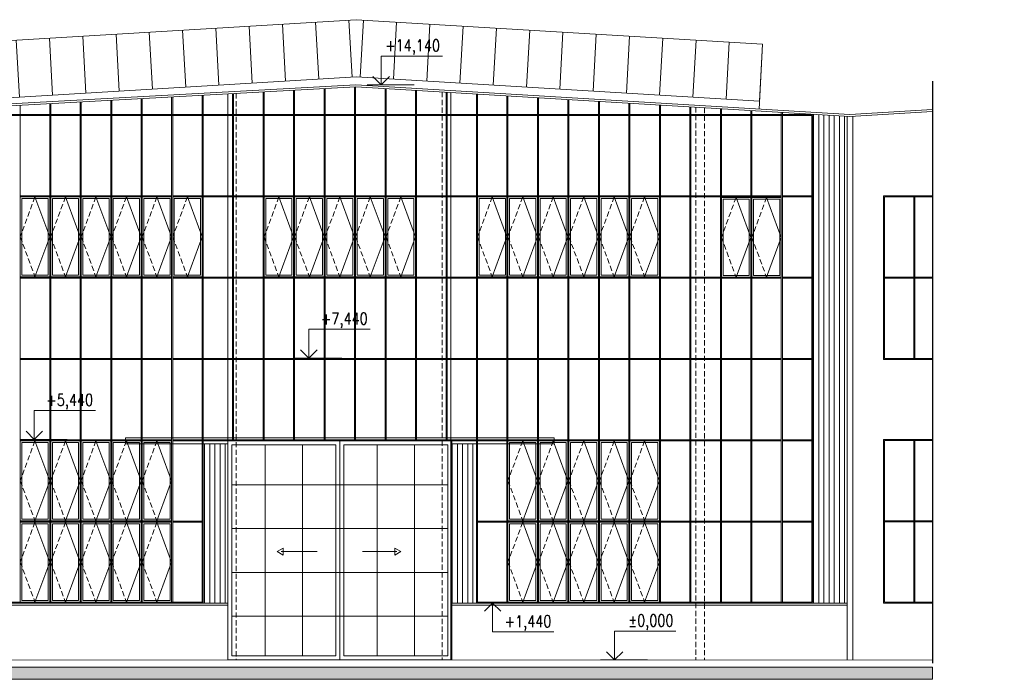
# Model space of a CAD drawing. Header units: millimetres. Extents: x -485339 to 350584, y -1189934 to 0.
# Tile 39 of 178: x -176887 to -152662, y -973114 to -956891. Entities that reach past the tile are written whole.
import ezdxf
from ezdxf.enums import TextEntityAlignment as Align

# ---------------------------------------------------------------- set-up
doc = ezdxf.new("R2010")
doc.units = ezdxf.units.MM
doc.header["$LTSCALE"] = 10
doc.linetypes.add('ČÁRKOVANÁ', pattern=[19.05, 12.7, -6.35])
doc.layers.get('Defpoints').update_dxf_attribs({"color": 201})
for name, color, linetype, lineweight in [('N_popis_fasáda', 212, 'Continuous', 18), ('St__otvory_dveře', 40, 'Continuous', 18), ('St_kóty_výškové', 132, 'Continuous', 18), ('St_otvory_okna', 40, 'Continuous', 18), ('St_sloupy_opláštění_pohled', 25, 'ČÁRKOVANÁ', 18), ('St_čáry_obrys', 5, 'Continuous', 35), ('St_čáry_plné', 250, 'Continuous', 18), ('St_šrafy', 250, 'Continuous', 18)]:
    doc.layers.add(name, color=color, linetype=linetype, lineweight=lineweight)
doc.styles.add('ROMANS', font='romans.shx', dxfattribs={"width": 0.8})
doc.styles.get("Standard").update_dxf_attribs({"font": 'simplex.shx', "width": 0.8})
doc.dimstyles.new('stavebníM100', dxfattribs={"dimtxt": 165, "dimasz": 170, "dimexe": 150, "dimexo": 100, "dimgap": 30, "dimtad": 1, "dimdec": 0, "dimtxsty": 'Standard', "dimblk": 'OBLIQUE', "dimcen": -2.5, "dimdle": 150, "dimclrd": 256, "dimclre": 256, "dimclrt": 256, "dimadec": 4, "dimazin": 0, "dimtfac": 1, "dimtdec": 0, "dimtmove": 2, "dimatfit": 3, "dimldrblk": 'OBLIQUE', "dimfxl": 400, "dimfxlon": 1, "dimlwd": -1, "dimlwe": -1, "dimarcsym": 0})
pattern_1 = [(90, (0, -264741.41), (-127, 8e-15), [])]

# ---------------------------------------------------------------- blocks, each defined once
blk = doc.blocks.new('*U5559')
at = {"layer": 'St_otvory_okna'}
for points in [[(-12.5, -5875), (-12.5, 6087.5)], [(12.5, -5875), (12.5, 6087.5)]]:
    blk.add_lwpolyline(points, dxfattribs=at)
blk = doc.blocks.new('*U5558')
at = {"layer": 'St_otvory_okna'}
for p in [(0, 0), (750, 0), (1500, 0), (2250, 0), (3000, 0), (3750, 0), (4500, 0), (5250, 0), (6000, 0), (6750, 0), (7500, 0)]:
    blk.add_blockref('*U5559', p, dxfattribs=at)
blk = doc.blocks.new('*U5561')
at = {"layer": 'St_otvory_okna'}
for points in [[(-368.75, 12.5), (356.25, 12.5)], [(-368.75, -12.5), (356.25, -12.5)]]:
    blk.add_lwpolyline(points, dxfattribs=at)
blk = doc.blocks.new('*U5560')
at = {"layer": 'St_otvory_okna'}
for p in [(0, 8000), (750, 8000), (1500, 8000), (2250, 8000), (3000, 8000), (3750, 8000), (4500, 8000), (5250, 8000), (6000, 8000), (6750, 8000), (7500, 8000), (0, 6000), (750, 6000), (1500, 6000), (2250, 6000), (3000, 6000), (3750, 6000), (4500, 6000), (5250, 6000), (6000, 6000), (6750, 6000), (7500, 6000), (0, 4000), (750, 4000), (1500, 4000), (2250, 4000), (3000, 4000), (3750, 4000), (4500, 4000), (5250, 4000), (6000, 4000), (6750, 4000), (7500, 4000), (0, 2000), (750, 2000), (1500, 2000), (2250, 2000), (3000, 2000), (3750, 2000), (4500, 2000), (5250, 2000), (6000, 2000), (6750, 2000), (7500, 2000), (0, 0), (750, 0), (1500, 0), (2250, 0), (3000, 0), (3750, 0), (4500, 0), (5250, 0), (6000, 0), (6750, 0), (7500, 0)]:
    blk.add_blockref('*U5561', p, dxfattribs=at)
blk = doc.blocks.new('*U5565')
at = {"layer": 'St_otvory_okna'}
for points in [[(-12.5, -3881.25), (-12.5, 4093.75)], [(12.5, -3881.25), (12.5, 4093.75)]]:
    blk.add_lwpolyline(points, dxfattribs=at)
blk = doc.blocks.new('*U5564')
at = {"layer": 'St_otvory_okna'}
for p in [(0, 0), (750, 0), (1500, 0), (2250, 0), (3000, 0), (3750, 0), (4500, 0), (5250, 0)]:
    blk.add_blockref('*U5565', p, dxfattribs=at)
blk = doc.blocks.new('*U5569')
at = {"layer": 'St_otvory_okna'}
for points in [[(-362.5, 12.5), (362.5, 12.5)], [(-362.5, -12.5), (362.5, -12.5)]]:
    blk.add_lwpolyline(points, dxfattribs=at)
blk = doc.blocks.new('*U5568')
at = {"layer": 'St_otvory_okna'}
for p in [(0, 4000), (750, 4000), (1500, 4000), (2250, 4000), (3000, 4000), (3750, 4000), (4500, 4000), (5250, 4000), (6000, 4000), (0, 2000), (750, 2000), (1500, 2000), (2250, 2000), (3000, 2000), (3750, 2000), (4500, 2000), (5250, 2000), (6000, 2000), (0, 0), (750, 0), (1500, 0), (2250, 0), (3000, 0), (3750, 0), (4500, 0), (5250, 0), (6000, 0)]:
    blk.add_blockref('*U5569', p, dxfattribs=at)
blk = doc.blocks.new('G$CE9516F89')
at = {"layer": 'St_otvory_okna', "color": 0}
for points in [[(0, 0), (725, 0), (725, 1962.5), (0, 1962.5)], [(40, 40), (685, 40), (685, 1922.5), (40, 1922.5)]]:
    blk.add_lwpolyline(points, close=True, dxfattribs=at)
blk.add_lwpolyline([(362.5, 1962.5), (0, 981.25), (362.5, 0)], dxfattribs=at)
at = {"layer": 'St_otvory_okna', "color": 0, "linetype": 'ČÁRKOVANÁ'}
blk.add_lwpolyline([(362.5, 1962.5), (725, 981.25), (362.5, 0)], dxfattribs=at)
blk = doc.blocks.new('*U5571')
at = {"layer": 'St_otvory_okna'}
blk.add_blockref('G$CE9516F89', (-362.5, -981.25), dxfattribs=at)
blk = doc.blocks.new('*U5570')
at = {"layer": 'St_otvory_okna'}
for p in [(-3000, 2000), (-2250, 2000), (-1500, 2000), (-750, 2000), (0, 2000), (-3000, 0), (-2250, 0), (-1500, 0), (-750, 0), (0, 0)]:
    blk.add_blockref('*U5571', p, dxfattribs=at)
blk = doc.blocks.new('*U5573')
at = {"layer": 'St_otvory_okna'}
blk.add_blockref('G$CE9516F89', (-362.5, -981.25), dxfattribs=at)
blk = doc.blocks.new('*U5572')
at = {"layer": 'St_otvory_okna'}
for p in [(-3000, 2000), (-2250, 2000), (-1500, 2000), (-750, 2000), (0, 2000), (-3000, 0), (-2250, 0), (-1500, 0), (-750, 0), (0, 0)]:
    blk.add_blockref('*U5573', p, dxfattribs=at)
blk = doc.blocks.new('*U5575')
at = {"layer": 'St_otvory_okna'}
blk.add_blockref('G$CE9516F89', (-362.5, -981.25), dxfattribs=at)
blk = doc.blocks.new('*U5574')
at = {"layer": 'St_otvory_okna'}
for p in [(-3750, 0), (-3000, 0), (-2250, 0), (-1500, 0), (-750, 0), (0, 0)]:
    blk.add_blockref('*U5575', p, dxfattribs=at)
blk = doc.blocks.new('*U5577')
at = {"layer": 'St_otvory_okna'}
blk.add_blockref('G$CE9516F89', (-362.5, -981.25), dxfattribs=at)
blk = doc.blocks.new('*U5576')
at = {"layer": 'St_otvory_okna'}
for p in [(-750, 0), (0, 0)]:
    blk.add_blockref('*U5577', p, dxfattribs=at)
blk = doc.blocks.new('*U5579')
at = {"layer": 'St_otvory_okna'}
blk.add_blockref('G$CE9516F89', (-362.5, -981.25), dxfattribs=at)
blk = doc.blocks.new('*U5578')
at = {"layer": 'St_otvory_okna'}
for p in [(-3000, 0), (-2250, 0), (-1500, 0), (-750, 0), (0, 0)]:
    blk.add_blockref('*U5579', p, dxfattribs=at)
blk = doc.blocks.new('*U5581')
at = {"layer": 'St_otvory_okna'}
blk.add_blockref('G$CE9516F89', (-362.5, -981.25), dxfattribs=at)
blk = doc.blocks.new('*U5580')
at = {"layer": 'St_otvory_okna'}
for p in [(-3750, 0), (-3000, 0), (-2250, 0), (-1500, 0), (-750, 0), (0, 0)]:
    blk.add_blockref('*U5581', p, dxfattribs=at)
blk = doc.blocks.new('G$CDF0C6FA4')
at = {"layer": 'St__otvory_dveře', "color": 0}
for points in [[(0, 5462), (5275, 5462), (5275, 5312), (2758, 5312), (2758, 5388), (0, 5388), (-2758, 5388), (-2758, 5312), (-5275, 5312), (-5275, 5462)], [(-2758, 0), (2758, 0), (2758, 5388), (-2758, 5388)], [(-1541, 2665), (-1394, 2580), (-1394, 2749)], [(1501, 2665), (1354, 2580), (1354, 2749)]]:
    blk.add_lwpolyline(points, close=True, dxfattribs=at)
for points in [[(0, 5388), (0, 0)], [(-100, 5288), (-2658, 5288), (-2658, 100), (-100, 100)], [(-1838, 5288), (-1838, 100)], [(-919, 5288), (-919, 100)], [(-100, 5288), (-100, 100)], [(100, 100), (2658, 100), (2658, 5288), (100, 5288)], [(100, 5288), (100, 100)], [(919, 5288), (919, 100)], [(1838, 5288), (1838, 100)], [(2658, 4310), (-2658, 4310)], [(2658, 3234), (-2658, 3234)], [(-1443, 2665), (-560, 2665)], [(1403, 2665), (560, 2665)], [(-2658, 2154), (2658, 2154)], [(-2658, 1077), (2658, 1077)]]:
    blk.add_lwpolyline(points, dxfattribs=at)
blk = doc.blocks.new('*U4020')
at = {"layer": 'St_čáry_plné'}
blk.add_lwpolyline([(0, 0), (-7, 1403)], dxfattribs=at)
blk = doc.blocks.new('*U4019')
at = {"layer": 'St_čáry_plné', "rotation": 176.5599197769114}
for p in [(-12221, 2274), (-11402, 2225), (-10584, 2176), (-9765, 2126), (-8947, 2077), (-8128, 2028), (-7310, 1979), (-6491, 1930), (-5673, 1880), (-4854, 1831), (-4036, 1782), (-3217, 1733), (-2399, 1684)]:
    blk.add_blockref('*U4020', p, dxfattribs=at)
blk = doc.blocks.new('*U4022')
at = {"layer": 'St_čáry_plné'}
blk.add_lwpolyline([(0, 0), (-6, -1403)], dxfattribs=at)
blk = doc.blocks.new('*U4021')
at = {"layer": 'St_čáry_plné', "rotation": 3.440080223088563}
for p in [(-13395, 2225), (-12576, 2274), (-17488, 1979), (-16669, 2028), (-15850, 2077), (-15032, 2126), (-14213, 2176), (-21580, 1733), (-20762, 1782), (-19943, 1831), (-19125, 1880), (-18306, 1930), (-22399, 1684)]:
    blk.add_blockref('*U4022', p, dxfattribs=at)
blk = doc.blocks.new('*U3985')
at = {"color": 0, "linetype": 'ByBlock', "lineweight": -2}
blk.add_line((3, 0), (-7, 0), dxfattribs=at)
for points in [[(0, 0), (0, 6.12), (0, 6.12), (-13, 6.12)], [(1.75, 1.75), (0, 0), (-1.75, 1.75)]]:
    blk.add_lwpolyline(points, dxfattribs=at)
at = {"color": 0, "linetype": 'ByBlock', "lineweight": -2, "style": 'ROMANS', "width": 0.8}
for tag, p in [('VYSKA', (-3.45, 9.62)), ('POPIS_001', (-12.5, 5.12))]:
    blk.add_attdef(tag, text='', height=2.5, dxfattribs=at).set_placement(p, align=Align.TOP_RIGHT)
blk = doc.blocks.new('*U4032')
at = {"color": 0, "linetype": 'ByBlock', "lineweight": -2}
blk.add_line((3, 0), (-7, 0), dxfattribs=at)
for points in [[(0, 0), (0, -6.12), (0, -6.12), (-13, -6.12)], [(1.75, -1.75), (0, 0), (-1.75, -1.75)]]:
    blk.add_lwpolyline(points, dxfattribs=at)
at = {"color": 0, "linetype": 'ByBlock', "lineweight": -2, "style": 'ROMANS', "width": 0.8}
for tag, p in [('VYSKA', (-3.45, -2.62)), ('POPIS_001', (-12.5, -7.13))]:
    blk.add_attdef(tag, text='', height=2.5, dxfattribs=at).set_placement(p, align=Align.TOP_RIGHT)
blk = doc.blocks.new('*U4033')
at = {"color": 0, "linetype": 'ByBlock', "lineweight": -2}
blk.add_line((3, 0), (-7, 0), dxfattribs=at)
for points in [[(0, 0), (0, 6.12), (0, 6.12), (-13, 6.12)], [(1.75, 1.75), (0, 0), (-1.75, 1.75)]]:
    blk.add_lwpolyline(points, dxfattribs=at)
at = {"color": 0, "linetype": 'ByBlock', "lineweight": -2, "style": 'ROMANS', "width": 0.8}
for tag, p in [('VYSKA', (-3.45, 9.62)), ('POPIS_001', (-12.5, 5.12))]:
    blk.add_attdef(tag, text='', height=2.5, dxfattribs=at).set_placement(p, align=Align.TOP_RIGHT)
blk = doc.blocks.new('_OBLIQUE')
at = {"color": 0, "linetype": 'ByBlock'}
blk.add_line((-0.5, -0.5), (0.5, 0.5), dxfattribs=at)
blk = doc.blocks.new('*D6706')
at = {"layer": 'Defpoints', "color": 0}
for p in [(-183011, -959239), (0, -959239), (-183011, -960239)]:
    blk.add_point(p, dxfattribs=at)
at = {"layer": 'N_popis_fasáda'}
for p, q in [((-182611, -959239), (-183161, -959239)), ((-183011, -960389), (-183011, -959089)), ((-183111, -960239), (-183161, -960239))]:
    blk.add_line(p, q, dxfattribs=at)
at = {"layer": 'N_popis_fasáda', "linetype": 'ByBlock', "xscale": 170, "yscale": 170, "zscale": 170}
for p, rotation in [((-183011, -959239), 90), ((-183011, -960239), 270)]:
    blk.add_blockref('_OBLIQUE', p, dxfattribs=dict(at, rotation=rotation))
at = {"layer": 'N_popis_fasáda', "insert": (-183124, -959739), "char_height": 165, "attachment_point": 5, "rotation": 90}
blk.add_mtext('1000', dxfattribs=at)

msp = doc.modelspace()

# ---------------------------------------------------------------- hatches: boundary and pattern name
at = {"layer": 'St_šrafy'}
h = msp.add_hatch(dxfattribs=at)
h.set_pattern_fill('ANSI31', color=252, scale=40, angle=45)
h.set_pattern_definition(pattern_1)
h.paths.add_polyline_path([(-157372.8, -971238.5), (-156525.4, -971238.5), (-156525.4, -959271.5), (-157372.8, -959220.5), (-157372.8, -959226)])
h = msp.add_hatch(dxfattribs=at)
h.set_pattern_fill('ANSI31', color=252, scale=40, angle=45)
h.set_pattern_definition(pattern_1)
h.paths.add_polyline_path([(-172372.8, -971238.5), (-171767.8, -971238.5), (-171768.2, -967326), (-172372.8, -967326), (-172372.8, -971213.5)])
h = msp.add_hatch(dxfattribs=at)
h.set_pattern_fill('ANSI31', color=252, scale=40, angle=45)
h.set_pattern_definition(pattern_1)
h.paths.add_polyline_path([(-166252.8, -971238.5), (-165647.8, -971238.5), (-165647.8, -971213.5), (-165647.8, -967326), (-166252.8, -967326)])
h = msp.add_hatch(color=256, dxfattribs=at)
h.dxf.hatch_style = 1
h.paths.add_polyline_path([(-154432.1, -972813.5), (-225253.8, -972813.5), (-225253.8, -973113.5), (-154432.1, -973113.5)])

# ---------------------------------------------------------------- linework, layer by layer
at = {"layer": 'Defpoints'}
msp.add_lwpolyline([(-154432.1, -958403.8), (-154432.1, -972718.6)], dxfattribs=at)
at = {"layer": 'St__otvory_dveře'}
for points in [[(-171768.2, -958717.6), (-171768.2, -972638.5)], [(-166278.2, -958685.2), (-166278.2, -972638.5)]]:
    msp.add_lwpolyline(points, dxfattribs=at)
at = {"layer": 'St_otvory_okna'}
for points in [[(-168647.8, -959251), (-168647.8, -958545.9)], [(-168622.8, -959251), (-168622.8, -958544.6)], [(-173147.8, -959251), (-173147.8, -958793.5)], [(-173122.8, -959251), (-173122.8, -958792.1)], [(-172397.8, -959251), (-172397.8, -958752.2)], [(-172372.8, -959251), (-172372.8, -958750.9)], [(-171647.8, -959251), (-171647.8, -958711)], [(-171622.8, -959251), (-171622.8, -958709.6)], [(-170897.8, -959251), (-170897.8, -958669.7)], [(-170872.8, -959251), (-170872.8, -958668.4)], [(-170147.8, -959251), (-170147.8, -958628.5)], [(-170122.8, -959251), (-170122.8, -958627.1)], [(-169397.8, -959251), (-169397.8, -958587.2)], [(-169372.8, -959251), (-169372.8, -958585.8)], [(-167897.8, -959251), (-167897.8, -958587.8)], [(-167872.8, -959251), (-167872.8, -958589.3)], [(-167147.8, -959251), (-167147.8, -958632.9)], [(-167122.8, -959251), (-167122.8, -958634.4)], [(-166397.8, -959251), (-166397.8, -958678)], [(-166372.8, -959251), (-166372.8, -958679.5)], [(-165647.8, -959251), (-165647.8, -958723.1)], [(-165622.8, -959251), (-165622.8, -958724.6)], [(-164897.8, -959251), (-164897.8, -958768.2)], [(-164872.8, -959251), (-164872.8, -958769.7)], [(-164147.8, -959251), (-164147.8, -958813.3)], [(-164122.8, -959251), (-164122.8, -958814.8)], [(-176872.8, -959251), (-176872.8, -958998.4)], [(-176147.8, -959251), (-176147.8, -958958.5)], [(-176122.8, -959251), (-176122.8, -958957.2)], [(-175397.8, -959251), (-175397.8, -958917.3)], [(-175372.8, -959251), (-175372.8, -958915.9)], [(-174647.8, -959251), (-174647.8, -958876)], [(-174622.8, -959251), (-174622.8, -958874.6)], [(-173897.8, -959251), (-173897.8, -958834.8)], [(-173872.8, -959251), (-173872.8, -958833.4)], [(-163397.8, -959251), (-163397.8, -958858.3)], [(-163372.8, -959251), (-163372.8, -958859.8)], [(-162647.8, -959251), (-162647.8, -958903.4)], [(-162622.8, -959251), (-162622.8, -958904.9)], [(-161897.8, -959251), (-161897.8, -958948.5)], [(-161872.8, -959251), (-161872.8, -958950)], [(-161147.8, -959251), (-161147.8, -958993.6)], [(-161122.8, -959251), (-161122.8, -958995.1)], [(-160397.8, -959251), (-160397.8, -959038.7)], [(-160372.8, -959251), (-160372.8, -959040.2)], [(-177647.8, -959226), (-157372.8, -959226), (-157372.8, -971238.5), (-165647.8, -971238.5), (-165647.8, -971213.5)], [(-177647.8, -959251), (-157397.8, -959251), (-157397.8, -971213.5), (-165647.8, -971213.5)], [(-176872.8, -971213.5), (-176872.8, -959251)], [(-176147.8, -971213.5), (-176147.8, -959251)], [(-176122.8, -971213.5), (-176122.8, -959251)], [(-175397.8, -971213.5), (-175397.8, -959251)], [(-175372.8, -971213.5), (-175372.8, -959251)], [(-174647.8, -971213.5), (-174647.8, -959251)], [(-174622.8, -971213.5), (-174622.8, -959251)], [(-173897.8, -971213.5), (-173897.8, -959251)], [(-173872.8, -971213.5), (-173872.8, -959251)], [(-173147.8, -971213.5), (-173147.8, -959251)], [(-173122.8, -971213.5), (-173122.8, -959251)], [(-172397.8, -971213.5), (-172397.8, -959251)], [(-172372.8, -971213.5), (-172372.8, -959251)], [(-159647.8, -959251), (-159647.8, -959083.8)], [(-159622.8, -959251), (-159622.8, -959085.3)], [(-158897.8, -959251), (-158897.8, -959128.9)], [(-158872.8, -959251), (-158872.8, -959130.4)], [(-158147.8, -959251), (-158147.8, -959173.9)], [(-158122.8, -959251), (-158122.8, -959175.4)], [(-176147.8, -961226), (-176872.8, -961226)], [(-175397.8, -961226), (-176122.8, -961226)], [(-174647.8, -961226), (-175372.8, -961226)], [(-173897.8, -961226), (-174622.8, -961226)], [(-173147.8, -961226), (-173872.8, -961226)], [(-172397.8, -961226), (-173122.8, -961226)], [(-154432.1, -961226), (-155636.6, -961226), (-155636.6, -965251), (-154432.1, -965251)], [(-176147.8, -961251), (-176872.8, -961251)], [(-175397.8, -961251), (-176122.8, -961251)], [(-174647.8, -961251), (-175372.8, -961251)], [(-173897.8, -961251), (-174622.8, -961251)], [(-173147.8, -961251), (-173872.8, -961251)], [(-172397.8, -961251), (-173122.8, -961251)], [(-154432.1, -961251), (-155611.6, -961251), (-155611.6, -965226), (-154432.1, -965226)], [(-154886.6, -965226), (-154886.6, -961251)], [(-154861.6, -965226), (-154861.6, -961251)], [(-176147.8, -963226), (-176872.8, -963226)], [(-176147.8, -963251), (-176872.8, -963251)], [(-175397.8, -963226), (-176122.8, -963226)], [(-175397.8, -963251), (-176122.8, -963251)], [(-174647.8, -963226), (-175372.8, -963226)], [(-174647.8, -963251), (-175372.8, -963251)], [(-173897.8, -963226), (-174622.8, -963226)], [(-173897.8, -963251), (-174622.8, -963251)], [(-173147.8, -963226), (-173872.8, -963226)], [(-173147.8, -963251), (-173872.8, -963251)], [(-172397.8, -963226), (-173122.8, -963226)], [(-172397.8, -963251), (-173122.8, -963251)], [(-155611.6, -963226), (-154432.1, -963226)], [(-155611.6, -963251), (-154432.1, -963251)], [(-176147.8, -965226), (-176872.8, -965226)], [(-176147.8, -965251), (-176872.8, -965251)], [(-175397.8, -965226), (-176122.8, -965226)], [(-175397.8, -965251), (-176122.8, -965251)], [(-174647.8, -965226), (-175372.8, -965226)], [(-174647.8, -965251), (-175372.8, -965251)], [(-173897.8, -965226), (-174622.8, -965226)], [(-173897.8, -965251), (-174622.8, -965251)], [(-173147.8, -965226), (-173872.8, -965226)], [(-173147.8, -965251), (-173872.8, -965251)], [(-172397.8, -965226), (-173122.8, -965226)], [(-172397.8, -965251), (-173122.8, -965251)], [(-176147.8, -967226), (-176872.8, -967226)], [(-176147.8, -967251), (-176872.8, -967251)], [(-175397.8, -967226), (-176122.8, -967226)], [(-175397.8, -967251), (-176122.8, -967251)], [(-174647.8, -967226), (-175372.8, -967226)], [(-174647.8, -967251), (-175372.8, -967251)], [(-173897.8, -967226), (-174622.8, -967226)], [(-173897.8, -967251), (-174622.8, -967251)], [(-173147.8, -967226), (-173872.8, -967226)], [(-173147.8, -967251), (-173872.8, -967251)], [(-172397.8, -967226), (-173122.8, -967226)], [(-172397.8, -967251), (-173122.8, -967251)], [(-165647.8, -967226), (-172372.8, -967226)], [(-165647.8, -967251), (-172372.8, -967251)], [(-154432.1, -967213.5), (-155636.6, -967213.5), (-155636.6, -971238.5), (-154432.1, -971238.5)], [(-154432.1, -967238.5), (-155611.6, -967238.5), (-155611.6, -971213.5), (-154432.1, -971213.5)], [(-154886.6, -971213.5), (-154886.6, -967238.5)], [(-154861.6, -971213.5), (-154861.6, -967238.5)], [(-176147.8, -969226), (-176872.8, -969226)], [(-175397.8, -969226), (-176122.8, -969226)], [(-174647.8, -969226), (-175372.8, -969226)], [(-173897.8, -969226), (-174622.8, -969226)], [(-173147.8, -969226), (-173872.8, -969226)], [(-172397.8, -969226), (-173122.8, -969226)], [(-155611.6, -969213.5), (-154432.1, -969213.5)], [(-176147.8, -969251), (-176872.8, -969251)], [(-175397.8, -969251), (-176122.8, -969251)], [(-174647.8, -969251), (-175372.8, -969251)], [(-173897.8, -969251), (-174622.8, -969251)], [(-173147.8, -969251), (-173872.8, -969251)], [(-172397.8, -969251), (-173122.8, -969251)], [(-155611.6, -969238.5), (-154432.1, -969238.5)], [(-172372.8, -971213.5), (-177647.8, -971213.5)], [(-172372.8, -971213.5), (-172372.8, -971238.5)]]:
    msp.add_lwpolyline(points, dxfattribs=at)
at = {"layer": 'St_sloupy_opláštění_pohled'}
for points in [[(-171768.2, -958717.6), (-171768.2, -972635.9)], [(-171558.2, -958706.1), (-171558.2, -972638.5)], [(-166488.2, -958672.6), (-166488.2, -972635.9)], [(-166278.2, -958685.2), (-166278.2, -972635.9)], [(-160248.2, -959047.7), (-160248.2, -972635.9)], [(-160038.2, -959060.3), (-160038.2, -972635.9)]]:
    msp.add_lwpolyline(points, dxfattribs=at)
at = {"layer": 'St_čáry_obrys', "const_width": 10}
msp.add_lwpolyline([(-154432.1, -972638.5), (-225253.8, -972638.5)], dxfattribs=at)
at = {"layer": 'St_čáry_plné'}
for points in [[(-168608.9, -956891.4), (-178608.9, -957492.6)], [(-168608.9, -956891.4), (-158608.9, -957492.6)], [(-158608.9, -957492.6), (-158695.9, -959090.2)], [(-168608.9, -958296.5), (-178532.6, -958893.1)], [(-168608.9, -958296.5), (-158685.2, -958893.1)], [(-168619.9, -958494.3), (-181013.1, -959176.1)], [(-168620.1, -958544.4), (-181010.3, -959226)], [(-168620.1, -958544.4), (-156466.2, -959275)], [(-168619.9, -958494.3), (-156466.2, -959224.9)], [(-156525.4, -959271.5), (-156525.4, -972638.5)], [(-154432.1, -959102.7), (-156466.2, -959224.9)], [(-154432.1, -959152.7), (-156466.2, -959275)], [(-156386.6, -959270.2), (-156386.6, -972638.5)], [(-177798.2, -971288.5), (-171767.8, -971288.5)], [(-177643.1, -971238.5), (-171767.8, -971238.5)], [(-166252.8, -971238.5), (-156525.4, -971238.5)], [(-166252.8, -971288.5), (-156525.4, -971288.5)]]:
    msp.add_lwpolyline(points, dxfattribs=at)
at = {"layer": 'St_šrafy'}
msp.add_lwpolyline([(-154432.1, -972813.5), (-225253.8, -972813.5), (-225253.8, -973113.5), (-154432.1, -973113.5)], close=True, dxfattribs=at)

# ---------------------------------------------------------------- block references
at = {"layer": 'St__otvory_dveře'}
msp.add_blockref('G$CDF0C6FA4', (-169010.3, -972638.5), dxfattribs=at)
at = {"layer": 'St_kóty_výškové'}
ref = msp.add_blockref('*U4033', (-167992, -958494.3), dxfattribs=dict(at, xscale=-115.8301158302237, yscale=115.8301158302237, zscale=115.8301158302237))
ref.add_attrib('VYSKA', '+14,140', dxfattribs={"layer": '0', "color": 0, "linetype": 'ByBlock', "lineweight": -2, "height": 289.58, "style": 'ROMANS', "width": 0.8}).set_placement((-166544.3, -957379.5), align=Align.TOP_RIGHT)
ref = msp.add_blockref('*U4033', (-169771.7, -965213.5), dxfattribs=dict(at, xscale=-115.8301158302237, yscale=115.8301158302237, zscale=115.8301158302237))
ref.add_attrib('VYSKA', '+7,440', dxfattribs={"layer": '0', "color": 0, "linetype": 'ByBlock', "lineweight": -2, "height": 289.58, "style": 'ROMANS', "width": 0.8}).set_placement((-168323.9, -964098.7), align=Align.TOP_RIGHT)
ref = msp.add_blockref('*U4033', (-176527.8, -967213.5), dxfattribs=dict(at, xscale=-115.8301158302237, yscale=115.8301158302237, zscale=115.8301158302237))
ref.add_attrib('VYSKA', '+5,440', dxfattribs={"layer": '0', "color": 0, "linetype": 'ByBlock', "lineweight": -2, "height": 289.58, "style": 'ROMANS', "width": 0.8}).set_placement((-175080, -966098.7), align=Align.TOP_RIGHT)
ref = msp.add_blockref('*U4032', (-165251.7, -971238.5), dxfattribs=dict(at, xscale=-115.8301158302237, yscale=115.8301158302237, zscale=115.8301158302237))
ref.add_attrib('VYSKA', '+1,440', dxfattribs={"layer": '0', "color": 0, "linetype": 'ByBlock', "lineweight": -2, "height": 289.58, "style": 'ROMANS', "width": 0.8}).set_placement((-163803.9, -971542.6), align=Align.TOP_RIGHT)
ref = msp.add_blockref('*U3985', (-162248.7, -972638.5), dxfattribs=dict(at, xscale=-115.8301158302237, yscale=115.8301158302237, zscale=115.8301158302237))
ref.add_attrib('VYSKA', '%%P0,000', dxfattribs={"layer": '0', "color": 0, "linetype": 'ByBlock', "lineweight": -2, "height": 289.58, "style": 'ROMANS', "width": 0.8}).set_placement((-160800.9, -971523.7), align=Align.TOP_RIGHT)
at = {"layer": 'St_otvory_okna', "xscale": -1}
for name, p in [('*U5564', (-166385.3, -963344.8)), ('*U5558', (-158135.3, -965338.5)), ('*U5568', (-166010.3, -965238.5)), ('*U5560', (-157766.5, -969238.5)), ('*U5580', (-176510.3, -962232.3)), ('*U5578', (-170510.3, -962232.3)), ('*U5574', (-165260.3, -962232.3)), ('*U5576', (-159260.3, -962244.8)), ('*U5572', (-176510.3, -970232.3)), ('*U5570', (-164510.3, -970232.3))]:
    msp.add_blockref(name, p, dxfattribs=at)
at = {"layer": 'St_čáry_plné', "xscale": -1}
for name in ['*U4019', '*U4021']:
    msp.add_blockref(name, (-181007.5, -959176.1), dxfattribs=at)

# ---------------------------------------------------------------- dimensions: what is measured, and where the dimension line sits
at = {"layer": 'N_popis_fasáda'}
dim = msp.add_linear_dim(base=(-183011.3, -959238.5), p1=(-183011.3, -960238.5), p2=(0, -959238.5), angle=90, dimstyle='stavebníM100', dxfattribs=at)
dim.commit()
dim.dimension.update_dxf_attribs({"geometry": '*D6706', "text_midpoint": (-183123.8, -959738.5)})

doc.saveas('drawing.dxf')
